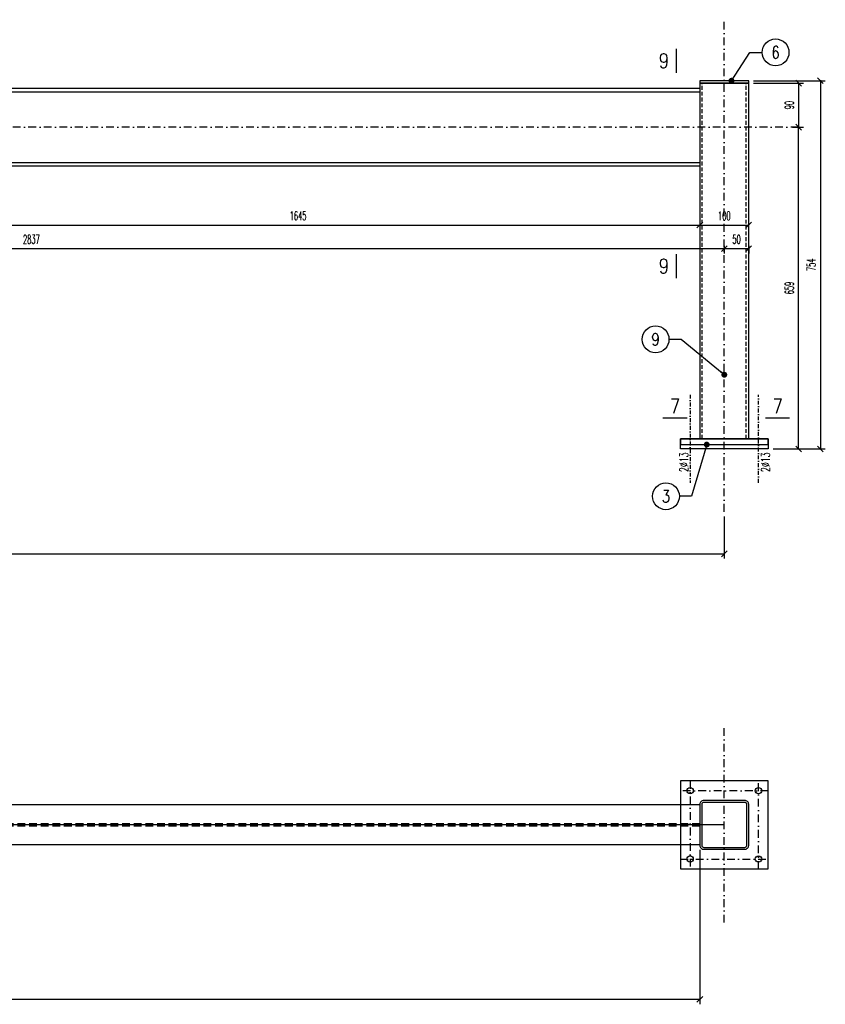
# Model space of a CAD drawing. Header units: millimetres. Extents: x -228255 to 14536, y -140109 to 119945.
# Tile 33 of 123: x -189339 to -187690, y 58264 to 60280. Entities that reach past the tile are written whole.
import ezdxf
from ezdxf.enums import TextEntityAlignment as Align

# ---------------------------------------------------------------- set-up
doc = ezdxf.new("R2010")
doc.units = ezdxf.units.MM
doc.header["$LTSCALE"] = 2.5
for name, pattern in [('DASHDOT', [25.4, 12.7, -6.35, 0, -6.35]), ('DASHDOT2', [12.7, 6.35, -3.175, 0, -3.175]), ('DASHED2', [9.525, 6.35, -3.175])]:
    doc.linetypes.add(name, pattern=pattern)
for name, color, linetype in [('Gruba', 6, 'Continuous'), ('Opisy_stal', 7, 'Continuous'), ('Osie', 134, 'DASHDOT'), ('Osie_laczniki', 157, 'DASHDOT2'), ('stal', 4, 'Continuous'), ('Stal_nw', 181, 'DASHED2'), ('Tekst', 31, 'Continuous'), ('Wymiary', 86, 'Continuous')]:
    doc.layers.add(name, color=color, linetype=linetype)
doc.styles.get("Standard").update_dxf_attribs({"font": 'romans.shx', "width": 0.65})
doc.styles.add('style1', font='romand.shx', dxfattribs={"width": 0.8})
doc.styles.add('style3', font='romans.shx', dxfattribs={"width": 0.5})
doc.dimstyles.new('Skala_10', dxfattribs={"dimtxt": 18, "dimasz": 12, "dimexe": 10, "dimexo": 10, "dimgap": 10, "dimtad": 1, "dimdec": 0, "dimdsep": 46, "dimtxsty": 'style3', "dimblk": 'OBLIQUE', "dimcen": 0, "dimdle": 1, "dimclrd": 256, "dimclre": 256, "dimclrt": 31, "dimadec": 1, "dimazin": 0, "dimtfac": 1, "dimtdec": 0, "dimtix": 1, "dimtmove": 2, "dimatfit": 0, "dimldrblk": 'DOT', "dimfxl": 1, "dimtolj": 1, "dimtzin": 0, "dimlwd": -1, "dimlwe": -1, "dimarcsym": 0})
doc.dimstyles.new('Skala_10$7', dxfattribs={"dimscale": 0, "dimtxt": 18, "dimasz": 12, "dimexe": 10, "dimexo": 15, "dimgap": 5, "dimtad": 1, "dimdec": 0, "dimrnd": 0.5, "dimzin": 9, "dimdsep": 46, "dimtxsty": 'Standard', "dimblk1": 'OBLIQUE', "dimblk2": 'OBLIQUE', "dimsah": 1, "dimcen": 10, "dimdle": 10, "dimclrt": 31, "dimadec": 0, "dimazin": 0, "dimtfac": 1, "dimtdec": 0, "dimtmove": 2, "dimatfit": 3, "dimldrblk": 'DOT', "dimfxl": 1, "dimtolj": 1, "dimtzin": 9, "dimarcsym": 0})

# ---------------------------------------------------------------- blocks, each defined once
blk = doc.blocks.new('Zk100x100x4')
for points in [[(-42, -50), (42, -50, 0.414214), (50, -42), (50, 42, 0.414214), (42, 50), (-42, 50, 0.414214), (-50, 42), (-50, -42, 0.414214)], [(-42, -46), (42, -46, 0.414214), (46, -42), (46, 42, 0.414214), (42, 46), (-42, 46, 0.414214), (-46, 42), (-46, -42, 0.414214)]]:
    blk.add_lwpolyline(points, format="xyb", close=True)
blk = doc.blocks.new('_Oblique')
at = {"color": 0, "linetype": 'ByBlock', "lineweight": -2}
blk.add_line((-0.5, -0.5), (0.5, 0.5), dxfattribs=at)
blk = doc.blocks.new('*D668')
at = {"ltscale": 0.5, "transparency": 16777216}
for p, q in [((-193548.6, 58571.2), (-193548.6, 58263.9)), ((-187946.6, 58580.2), (-187946.6, 58263.9)), ((-187945.6, 58273.9), (-193549.6, 58273.9))]:
    blk.add_line(p, q, dxfattribs=at)
at = {"layer": 'Defpoints', "color": 0, "ltscale": 0.5, "transparency": 16777216}
for p in [(-193548.6, 58581.2), (-187946.6, 58590.2), (-193548.6, 58273.9)]:
    blk.add_point(p, dxfattribs=at)
at = {"ltscale": 0.5, "transparency": 16777216, "xscale": 12, "yscale": 12, "zscale": 12, "rotation": 180}
blk.add_blockref('_Oblique', (-193548.6, 58273.9), dxfattribs=at)
at = {"ltscale": 0.5, "transparency": 16777216, "xscale": 12, "yscale": 12, "zscale": 12}
blk.add_blockref('_Oblique', (-187946.6, 58273.9), dxfattribs=at)
at = {"color": 31, "ltscale": 0.5, "transparency": 16777216, "insert": (-190747.6, 58292.9), "char_height": 18, "attachment_point": 5, "style": 'style3'}
blk.add_mtext('\\A1;5602', dxfattribs=at)
blk = doc.blocks.new('_Dot')
at = {"color": 0, "linetype": 'ByBlock', "lineweight": -2}
blk.add_line((-0.5, 0), (-1, 0), dxfattribs=at)
at = {"color": 0, "linetype": 'ByBlock', "const_width": 0.5}
blk.add_lwpolyline([(-0.25, 0, 1), (0.25, 0, 1)], format="xyb", close=True, dxfattribs=at)
blk = doc.blocks.new('*D1143')
at = {"layer": 'Defpoints', "color": 0, "ltscale": 0.5, "transparency": 16777216}
for p in [(-193570.6, 59272.6), (-187896.6, 59272.6), (-187896.6, 59186.4)]:
    blk.add_point(p, dxfattribs=at)
at = {"layer": 'Wymiary', "ltscale": 0.5, "transparency": 16777216}
for p, q in [((-193570.6, 59262.6), (-193570.6, 59176.4)), ((-187896.6, 59262.6), (-187896.6, 59176.4)), ((-193571.6, 59186.4), (-187895.6, 59186.4))]:
    blk.add_line(p, q, dxfattribs=at)
at = {"layer": 'Wymiary', "ltscale": 0.5, "transparency": 16777216, "xscale": 12, "yscale": 12, "zscale": 12, "rotation": 180}
blk.add_blockref('_Oblique', (-193570.6, 59186.4), dxfattribs=at)
at = {"layer": 'Wymiary', "ltscale": 0.5, "transparency": 16777216, "xscale": 12, "yscale": 12, "zscale": 12}
blk.add_blockref('_Oblique', (-187896.6, 59186.4), dxfattribs=at)
at = {"layer": 'Wymiary', "color": 31, "ltscale": 0.5, "transparency": 16777216, "insert": (-190733.6, 59205.4), "char_height": 18, "attachment_point": 5, "style": 'style3'}
blk.add_mtext('\\A1;5674', dxfattribs=at)
blk = doc.blocks.new('*D1144')
at = {"layer": 'Defpoints', "color": 0, "ltscale": 0.5, "transparency": 16777216}
for p in [(-187846.6, 60155.1), (-187806.6, 59401), (-187699.9, 59401)]:
    blk.add_point(p, dxfattribs=at)
at = {"layer": 'Wymiary', "ltscale": 0.5, "transparency": 16777216}
for p, q in [((-187836.6, 60155.1), (-187689.9, 60155.1)), ((-187699.9, 60156.1), (-187699.9, 59400)), ((-187796.6, 59401), (-187689.9, 59401))]:
    blk.add_line(p, q, dxfattribs=at)
at = {"layer": 'Wymiary', "ltscale": 0.5, "transparency": 16777216, "xscale": 12, "yscale": 12, "zscale": 12}
for p, rotation in [((-187699.9, 60155.1), 90), ((-187699.9, 59401), 270)]:
    blk.add_blockref('_Oblique', p, dxfattribs=dict(at, rotation=rotation))
at = {"layer": 'Wymiary', "color": 31, "ltscale": 0.5, "transparency": 16777216, "insert": (-187718.9, 59778.1), "char_height": 18, "attachment_point": 5, "rotation": 90, "style": 'style3'}
blk.add_mtext('\\A1;754', dxfattribs=at)
blk = doc.blocks.new('*D1147')
at = {"layer": 'Defpoints', "color": 0, "ltscale": 0.5, "transparency": 16777216}
for p in [(-189591.6, 59880.1), (-187946.6, 59880.1), (-187946.6, 59859.6)]:
    blk.add_point(p, dxfattribs=at)
at = {"layer": 'Wymiary', "ltscale": 0.5, "transparency": 16777216}
for p, q in [((-189591.6, 59870.1), (-189591.6, 59849.6)), ((-187946.6, 59870.1), (-187946.6, 59849.6)), ((-189592.6, 59859.6), (-187945.6, 59859.6))]:
    blk.add_line(p, q, dxfattribs=at)
at = {"layer": 'Wymiary', "ltscale": 0.5, "transparency": 16777216, "xscale": 12, "yscale": 12, "zscale": 12, "rotation": 180}
blk.add_blockref('_Oblique', (-189591.6, 59859.6), dxfattribs=at)
at = {"layer": 'Wymiary', "ltscale": 0.5, "transparency": 16777216, "xscale": 12, "yscale": 12, "zscale": 12}
blk.add_blockref('_Oblique', (-187946.6, 59859.6), dxfattribs=at)
at = {"layer": 'Wymiary', "color": 31, "ltscale": 0.5, "transparency": 16777216, "insert": (-188769.1, 59878.6), "char_height": 18, "attachment_point": 5, "style": 'style3'}
blk.add_mtext('\\A1;1645', dxfattribs=at)
blk = doc.blocks.new('*D1149')
at = {"layer": 'Defpoints', "color": 0, "ltscale": 0.5, "transparency": 16777216}
for p in [(-187946.6, 59859.6), (-187846.6, 59859.6), (-187846.6, 59859.6)]:
    blk.add_point(p, dxfattribs=at)
at = {"layer": 'Wymiary', "ltscale": 0.5, "transparency": 16777216}
blk.add_line((-187947.6, 59859.6), (-187845.6, 59859.6), dxfattribs=at)
at = {"layer": 'Wymiary', "ltscale": 0.5, "transparency": 16777216, "xscale": 12, "yscale": 12, "zscale": 12, "rotation": 180}
blk.add_blockref('_Oblique', (-187946.6, 59859.6), dxfattribs=at)
at = {"layer": 'Wymiary', "ltscale": 0.5, "transparency": 16777216, "xscale": 12, "yscale": 12, "zscale": 12}
blk.add_blockref('_Oblique', (-187846.6, 59859.6), dxfattribs=at)
at = {"layer": 'Wymiary', "color": 31, "ltscale": 0.5, "transparency": 16777216, "insert": (-187896.6, 59878.6), "char_height": 18, "attachment_point": 5, "style": 'style3'}
blk.add_mtext('\\A1;100', dxfattribs=at)
blk = doc.blocks.new('Elem_prawy')
at = {"color": 7}
blk.add_line((0, 0), (25, 0), dxfattribs=at)
blk.add_circle((52.5, 0), 27.5, dxfattribs=at)
at = {"color": 31, "width": 0.8}
blk.add_attdef('22', text='', height=25, dxfattribs=at).set_placement((52.5, 0), align=Align.MIDDLE)
blk = doc.blocks.new('Elem_lewy')
at = {"color": 7}
blk.add_line((0, 0), (-25, 0), dxfattribs=at)
blk.add_circle((-52.5, 0), 27.5, dxfattribs=at)
at = {"color": 31, "width": 0.8}
blk.add_attdef('22', text='', height=25, dxfattribs=at).set_placement((-52.5, 0), align=Align.MIDDLE)
blk = doc.blocks.new('*D1169')
at = {"layer": 'Defpoints', "color": 0, "ltscale": 0.5, "transparency": 16777216}
for p in [(-190733.6, 59930.1), (-187896.6, 59826.8), (-187896.6, 59811.3)]:
    blk.add_point(p, dxfattribs=at)
at = {"layer": 'Wymiary', "ltscale": 0.5, "transparency": 16777216}
for p, q in [((-190733.6, 59920.1), (-190733.6, 59801.3)), ((-190734.6, 59811.3), (-187895.6, 59811.3)), ((-187896.6, 59816.8), (-187896.6, 59801.3))]:
    blk.add_line(p, q, dxfattribs=at)
at = {"layer": 'Wymiary', "ltscale": 0.5, "transparency": 16777216, "xscale": 12, "yscale": 12, "zscale": 12, "rotation": 180}
blk.add_blockref('_Oblique', (-190733.6, 59811.3), dxfattribs=at)
at = {"layer": 'Wymiary', "ltscale": 0.5, "transparency": 16777216, "xscale": 12, "yscale": 12, "zscale": 12}
blk.add_blockref('_Oblique', (-187896.6, 59811.3), dxfattribs=at)
at = {"layer": 'Wymiary', "color": 31, "ltscale": 0.5, "transparency": 16777216, "insert": (-189315.1, 59830.3), "char_height": 18, "attachment_point": 5, "style": 'style3'}
blk.add_mtext('\\A1;2837', dxfattribs=at)
blk = doc.blocks.new('*D1170')
at = {"layer": 'Defpoints', "color": 0, "ltscale": 0.5, "transparency": 16777216}
for p in [(-187896.6, 59826.8), (-187846.6, 59826.8), (-187846.6, 59811.3)]:
    blk.add_point(p, dxfattribs=at)
at = {"layer": 'Wymiary', "ltscale": 0.5, "transparency": 16777216}
for p, q in [((-187897.6, 59811.3), (-187845.6, 59811.3)), ((-187896.6, 59816.8), (-187896.6, 59801.3)), ((-187846.6, 59816.8), (-187846.6, 59801.3))]:
    blk.add_line(p, q, dxfattribs=at)
at = {"layer": 'Wymiary', "ltscale": 0.5, "transparency": 16777216, "xscale": 12, "yscale": 12, "zscale": 12, "rotation": 180}
blk.add_blockref('_Oblique', (-187896.6, 59811.3), dxfattribs=at)
at = {"layer": 'Wymiary', "ltscale": 0.5, "transparency": 16777216, "xscale": 12, "yscale": 12, "zscale": 12}
blk.add_blockref('_Oblique', (-187846.6, 59811.3), dxfattribs=at)
at = {"layer": 'Wymiary', "color": 31, "ltscale": 0.5, "transparency": 16777216, "insert": (-187871.6, 59830.3), "char_height": 18, "attachment_point": 5, "style": 'style3'}
blk.add_mtext('\\A1;50', dxfattribs=at)
blk = doc.blocks.new('*D1176')
at = {"layer": 'Defpoints', "color": 0, "ltscale": 0.5, "transparency": 16777216}
for p in [(-187757.8, 60060.1), (-187744.5, 60060.1), (-187806.6, 59401)]:
    blk.add_point(p, dxfattribs=at)
at = {"layer": 'Wymiary', "ltscale": 0.5, "transparency": 16777216}
for p, q in [((-187747.8, 60060.1), (-187734.5, 60060.1)), ((-187744.5, 59400), (-187744.5, 60061.1)), ((-187796.6, 59401), (-187734.5, 59401))]:
    blk.add_line(p, q, dxfattribs=at)
at = {"layer": 'Wymiary', "ltscale": 0.5, "transparency": 16777216, "xscale": 12, "yscale": 12, "zscale": 12}
for p, rotation in [((-187744.5, 60060.1), 90), ((-187744.5, 59401), 270)]:
    blk.add_blockref('_Oblique', p, dxfattribs=dict(at, rotation=rotation))
at = {"layer": 'Wymiary', "color": 31, "ltscale": 0.5, "transparency": 16777216, "insert": (-187763.5, 59730.6), "char_height": 18, "attachment_point": 5, "rotation": 90, "style": 'style3'}
blk.add_mtext('\\A1;659', dxfattribs=at)
blk = doc.blocks.new('*D1178')
at = {"layer": 'Defpoints', "color": 0, "ltscale": 0.5, "transparency": 16777216}
for p in [(-187846.6, 60150.1), (-187767, 60060.1), (-187744.5, 60060.1)]:
    blk.add_point(p, dxfattribs=at)
at = {"layer": 'Wymiary', "ltscale": 0.5, "transparency": 16777216}
for p, q in [((-187836.6, 60150.1), (-187734.5, 60150.1)), ((-187744.5, 60151.1), (-187744.5, 60059.1)), ((-187757, 60060.1), (-187734.5, 60060.1))]:
    blk.add_line(p, q, dxfattribs=at)
at = {"layer": 'Wymiary', "ltscale": 0.5, "transparency": 16777216, "xscale": 12, "yscale": 12, "zscale": 12}
for p, rotation in [((-187744.5, 60150.1), 90), ((-187744.5, 60060.1), 270)]:
    blk.add_blockref('_Oblique', p, dxfattribs=dict(at, rotation=rotation))
at = {"layer": 'Wymiary', "color": 31, "ltscale": 0.5, "transparency": 16777216, "insert": (-187763.5, 60105.1), "char_height": 18, "attachment_point": 5, "rotation": 90, "style": 'style3'}
blk.add_mtext('\\A1;90', dxfattribs=at)

msp = doc.modelspace()

# ---------------------------------------------------------------- linework, layer by layer
at = {"layer": 'Gruba', "const_width": 3}
for points in [[(-187994.83, 60220.99), (-187994.83, 60170.99)], [(-187994.83, 59800.6), (-187994.83, 59750.6)], [(-188022.46, 59464.43), (-187972.46, 59464.43)], [(-187812.47, 59464.43), (-187762.47, 59464.43)]]:
    msp.add_lwpolyline(points, dxfattribs=at)
at = {"layer": 'Osie', "ltscale": 0.5}
for p, q in [((-187896.61, 59272.56), (-187896.61, 60280.06)), ((-187744.81, 60060.06), (-193770.61, 60060.06)), ((-187896.61, 58431.25), (-187896.61, 58831.25))]:
    msp.add_line(p, q, dxfattribs=at)
at = {"layer": 'Osie', "linetype": 'ByBlock'}
msp.add_line((-187896.61, 58631.25), (-193570.61, 58631.25), dxfattribs=at)
at = {"layer": 'Osie_laczniki', "ltscale": 0.5}
for p, q in [((-187966.61, 59512.02), (-187966.61, 59332.02)), ((-187826.61, 59332.02), (-187826.61, 59512.02))]:
    msp.add_line(p, q, dxfattribs=at)
at = {"layer": 'Osie_laczniki'}
for p, q in [((-187966.61, 58721.25), (-187966.61, 58541.25)), ((-187826.61, 58541.25), (-187826.61, 58721.25)), ((-187806.61, 58701.25), (-187986.61, 58701.25)), ((-187986.61, 58561.25), (-187806.61, 58561.25))]:
    msp.add_line(p, q, dxfattribs=at)
at = {"layer": 'stal', "ltscale": 0.5}
for p, q in [((-189536.61, 60132.66), (-187946.61, 60132.66)), ((-189536.61, 59987.46), (-187946.61, 59987.46))]:
    msp.add_line(p, q, dxfattribs=at)
at = {"layer": 'stal'}
for p, q in [((-187946.61, 58672.25), (-190721.61, 58672.25)), ((-187946.61, 58590.25), (-190721.61, 58590.25))]:
    msp.add_line(p, q, dxfattribs=at)
at = {"layer": 'stal', "ltscale": 0.5}
for points in [[(-187946.61, 60150.06), (-187846.61, 60150.06), (-187846.61, 60155.06), (-187946.61, 60155.06)], [(-187986.61, 59410.02), (-187806.61, 59410.02), (-187806.61, 59422.02), (-187986.61, 59422.02)], [(-187986.61, 59422.02), (-187806.61, 59422.02), (-187806.61, 59401.05), (-187986.61, 59401.05)]]:
    msp.add_lwpolyline(points, close=True, dxfattribs=at)
for points in [[(-187846.61, 59422.02), (-187846.61, 60150.06), (-187946.61, 60150.06), (-187946.61, 59422.02)], [(-189536.61, 60140.06), (-187946.61, 60140.06), (-187946.61, 59980.06), (-189536.61, 59980.06)]]:
    msp.add_lwpolyline(points, dxfattribs=at)
at = {"layer": 'stal'}
msp.add_lwpolyline([(-187986.61, 58541.25), (-187806.61, 58541.25), (-187806.61, 58721.25), (-187986.61, 58721.25)], close=True, dxfattribs=at)
for centre in [(-187966.61, 58701.25), (-187826.61, 58701.25), (-187966.61, 58561.25), (-187826.61, 58561.25)]:
    msp.add_circle(centre, 6.5, dxfattribs=at)
at = {"layer": 'Stal_nw', "ltscale": 0.5}
for p, q in [((-187941.61, 59422.02), (-187941.61, 60150.06)), ((-187851.61, 59422.02), (-187851.61, 60150.06))]:
    msp.add_line(p, q, dxfattribs=at)
at = {"layer": 'Stal_nw'}
for p, q in [((-187946.61, 58633.75), (-190721.61, 58633.75)), ((-187946.61, 58628.75), (-190721.61, 58628.75))]:
    msp.add_line(p, q, dxfattribs=at)

# ---------------------------------------------------------------- block references
at = {"layer": 'Opisy_stal', "ltscale": 0.5}
for name, p, values in [('Elem_prawy', (-187844.25, 60213.06), {'22': '6'}), ('Elem_lewy', (-187984.9, 59625.46), {'22': '9'}), ('Elem_lewy', (-187963.59, 59304.13), {'22': '3'})]:
    msp.add_blockref(name, p, dxfattribs=at).add_auto_attribs(values)
at = {"layer": 'stal'}
msp.add_blockref('Zk100x100x4', (-187896.61, 58631.25), dxfattribs=at)

# ---------------------------------------------------------------- texts
at = {"layer": 'Gruba', "style": 'style1', "width": 0.8}
for p in [(-188009.83, 60195.99), (-188009.83, 59775.6)]:
    msp.add_text('9', height=30, dxfattribs=at).set_placement(p, align=Align.MIDDLE_RIGHT)
for p in [(-187997.46, 59464.43), (-187787.47, 59464.43)]:
    msp.add_text('7', height=30, dxfattribs=at).set_placement(p, align=Align.BOTTOM_CENTER)
at = {"layer": 'Tekst', "ltscale": 0.5, "width": 0.65}
for p in [(-187970.27, 59353.78), (-187803.34, 59353.78)]:
    msp.add_text('2%%C13', height=18, rotation=90, dxfattribs=at).set_placement(p)

# ---------------------------------------------------------------- dimensions: what is measured, and where the dimension line sits
at = {"ltscale": 0.5}
dim = msp.add_linear_dim(base=(-193548.61, 58273.85), p1=(-187946.61, 58590.25), p2=(-193548.61, 58581.25), dimstyle='Skala_10', override={"dimfxl": 0}, dxfattribs=at)
dim.commit()
dim.dimension.update_dxf_attribs({"geometry": '*D668', "text_midpoint": (-190747.61, 58292.85)})
at = {"layer": 'Wymiary', "ltscale": 0.5}
for base, p1, p2, picture, middle in [((-187699.86, 59401.05), (-187846.61, 60155.06), (-187806.61, 59401.05), '*D1144', (-187718.86, 59778.05)), ((-187744.46, 60060.06), (-187846.61, 60150.06), (-187766.96, 60060.06), '*D1178', (-187763.46, 60105.06)), ((-187744.46, 60060.06), (-187806.61, 59401.05), (-187757.83, 60060.06), '*D1176', (-187763.46, 59730.55))]:
    dim = msp.add_linear_dim(base=base, p1=p1, p2=p2, angle=90, dimstyle='Skala_10', dxfattribs=at)
    dim.commit()
    dim.dimension.update_dxf_attribs({"geometry": picture, "text_midpoint": middle})
for base, p1, p2, picture, middle in [((-187896.61, 59811.35), (-190733.61, 59930.06), (-187896.61, 59826.78), '*D1169', (-189315.11, 59830.35)), ((-187946.61, 59859.61), (-189591.61, 59880.06), (-187946.61, 59880.06), '*D1147', (-188769.11, 59878.61)), ((-187846.61, 59859.61), (-187946.61, 59859.61), (-187846.61, 59859.61), '*D1149', (-187896.61, 59878.61)), ((-187846.61, 59811.35), (-187896.61, 59826.78), (-187846.61, 59826.78), '*D1170', (-187871.61, 59830.35)), ((-187896.61, 59186.43), (-193570.61, 59272.56), (-187896.61, 59272.56), '*D1143', (-190733.61, 59205.43))]:
    dim = msp.add_linear_dim(base=base, p1=p1, p2=p2, dimstyle='Skala_10', dxfattribs=at)
    dim.commit()
    dim.dimension.update_dxf_attribs({"geometry": picture, "text_midpoint": middle})

# ---------------------------------------------------------------- leaders
at = {"layer": 'Opisy_stal', "ltscale": 0.5}
for points in [[(-187881.92, 60155.06), (-187844.25, 60213.06)], [(-187896.61, 59553.05), (-187984.9, 59625.46)], [(-187932.56, 59410.02), (-187963.59, 59304.13)]]:
    msp.add_leader(points, dimstyle='Skala_10$7', override={"dimscale": 1, "dimtad": 0}, dxfattribs=at)

doc.saveas('drawing.dxf')
